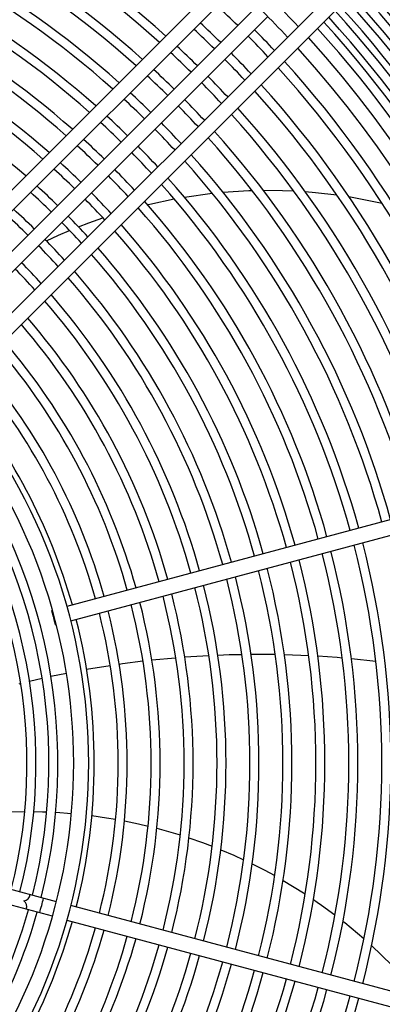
# Model space of a CAD drawing. Header units: centimetres. Extents: x -92429 to 178773, y 2337 to 428125.
# Tile 43 of 138: x 162490 to 162501, y 9039 to 9070. Entities that reach past the tile are written whole.
import ezdxf

# ---------------------------------------------------------------- set-up
doc = ezdxf.new("R2010")
doc.units = ezdxf.units.CM
doc.header["$LTSCALE"] = 50
doc.layers.add('WL_urządzenia', color=1, linetype='Continuous')

msp = doc.modelspace()

# ---------------------------------------------------------------- linework, layer by layer
at = {"layer": 'WL_urządzenia', "color": 1, "linetype": 'Continuous'}
for p, q in [((162477.381, 9052.318, 2170), (162501.409, 9076.346, 2170)), ((162501.737, 9076.019, 2170), (162477.771, 9052.053, 2170)), ((162479.344, 9050.479, 2170), (162503.31, 9074.445, 2170)), ((162503.638, 9074.118, 2170), (162479.609, 9050.089, 2170)), ((162496.951, 9069.987, 2170), (162486.332, 9059.368, 2170)), ((162486.659, 9059.04, 2170), (162497.279, 9069.66, 2170)), ((162495.889, 9064.226, 2170), (162496.69, 9064.277, 2170)), ((162496.69, 9064.277, 2170), (162496.79, 9064.28, 2170)), ((162497.135, 9064.287, 2170), (162497.73, 9064.282, 2170)), ((162497.73, 9064.282, 2170), (162498.073, 9064.268, 2170)), ((162493.628, 9063.859, 2170), (162494.379, 9064.018, 2170)), ((162494.696, 9064.074, 2170), (162495.558, 9064.194, 2170)), ((162498.433, 9064.246, 2170), (162498.756, 9064.219, 2170)), ((162498.756, 9064.219, 2170), (162499.411, 9064.144, 2170)), ((162499.785, 9064.088, 2170), (162500.71, 9063.911, 2170)), ((162493.554, 9063.841, 2170), (162493.628, 9063.859, 2170)), ((162500.71, 9063.911, 2170), (162500.803, 9063.89, 2170)), ((162491.74, 9063.281, 2170), (162492.173, 9063.437, 2170)), ((162490.8, 9062.893, 2170), (162491.145, 9063.044, 2170)), ((162491.42, 9063.157, 2170), (162491.74, 9063.281, 2170)), ((162490.428, 9062.719, 2170), (162490.8, 9062.893, 2170)), ((162505.572, 9055.295, 2170), (162491.066, 9051.408, 2170)), ((162491.186, 9050.961, 2170), (162505.692, 9054.848, 2170)), ((162490.618, 9051.288, 2170), (162490.595, 9051.282, 2170)), ((162490.715, 9050.835, 2170), (162490.738, 9050.841, 2170)), ((162492.781, 9049.625, 2170), (162492.681, 9049.611, 2170)), ((162493.416, 9049.707, 2170), (162492.781, 9049.625, 2170)), ((162494.423, 9049.808, 2170), (162493.693, 9049.738, 2170)), ((162494.432, 9049.809, 2170), (162494.423, 9049.808, 2170)), ((162495.452, 9049.878, 2170), (162494.71, 9049.831, 2170)), ((162496.082, 9049.903, 2170), (162495.732, 9049.891, 2170)), ((162496.478, 9049.912, 2170), (162496.082, 9049.903, 2170)), ((162497.507, 9049.913, 2170), (162496.758, 9049.916, 2170)), ((162498.541, 9049.878, 2170), (162497.789, 9049.907, 2170)), ((162499.417, 9049.821, 2170), (162498.823, 9049.863, 2170)), ((162499.577, 9049.808, 2170), (162499.417, 9049.821, 2170)), ((162500.617, 9049.703, 2170), (162499.861, 9049.783, 2170)), ((162491.05, 9049.334, 2170), (162490.572, 9049.236, 2170)), ((162492.406, 9049.571, 2170), (162491.675, 9049.451, 2170)), ((162489.638, 9049.021, 2170), (162489.576, 9049.005, 2170)), ((162490.3, 9049.176, 2170), (162489.91, 9049.086, 2170)), ((162489.358, 9045.054, 2170), (162489.76, 9045.061, 2170)), ((162490.039, 9045.06, 2170), (162490.306, 9045.054, 2170)), ((162490.306, 9045.054, 2170), (162490.439, 9045.049, 2170)), ((162490.717, 9045.036, 2170), (162491.204, 9045.001, 2170)), ((162491.836, 9044.933, 2170), (162492.289, 9044.868, 2170)), ((162492.289, 9044.868, 2170), (162492.569, 9044.821, 2170)), ((162492.844, 9044.77, 2170), (162493.277, 9044.679, 2170)), ((162493.277, 9044.679, 2170), (162493.573, 9044.61, 2170)), ((162493.845, 9044.541, 2170), (162494.273, 9044.422, 2170)), ((162490.738, 9042.268, 2170), (162483.531, 9044.199, 2170)), ((162494.273, 9044.422, 2170), (162494.569, 9044.332, 2170)), ((162494.839, 9044.244, 2170), (162495.261, 9044.096, 2170)), ((162495.261, 9044.096, 2170), (162495.555, 9043.984, 2170)), ((162495.822, 9043.877, 2170), (162496.227, 9043.704, 2170)), ((162490.618, 9041.82, 2170), (162483.411, 9043.752, 2170)), ((162496.227, 9043.704, 2170), (162496.529, 9043.566, 2170)), ((162496.793, 9043.439, 2170), (162497.159, 9043.253, 2170)), ((162497.159, 9043.253, 2170), (162497.49, 9043.074, 2170)), ((162497.749, 9042.927, 2170), (162498.043, 9042.752, 2170)), ((162498.043, 9042.752, 2170), (162498.432, 9042.506, 2170)), ((162498.686, 9042.337, 2170), (162498.804, 9042.257, 2170)), ((162505.692, 9038.261, 2170), (162491.186, 9042.148, 2170)), ((162498.804, 9042.257, 2170), (162498.935, 9042.165, 2170)), ((162498.935, 9042.165, 2170), (162499.354, 9041.858, 2170)), ((162491.066, 9041.7, 2170), (162505.572, 9037.813, 2170)), ((162499.601, 9041.667, 2170), (162499.661, 9041.619, 2170)), ((162499.661, 9041.619, 2170), (162500.249, 9041.126, 2170)), ((162500.488, 9040.911, 2170), (162501.113, 9040.304, 2170))]:
    msp.add_line(p, q, dxfattribs=at)
for points in [[(162490.715, 9050.835, -0.037253), (162490.663, 9051.061, -0.037253), (162490.595, 9051.282)], [(162490.595, 9051.282, -0.037253), (162490.647, 9051.056)], [(162490.647, 9051.056, -0.037253), (162490.715, 9050.835)], [(162489.805, 9042.038, 0.374287), (162489.734, 9042.297, 0.374287), (162489.925, 9042.486)], [(162490.222, 9041.926, -0.037253), (162490.29, 9042.148, -0.037253), (162490.342, 9042.374)]]:
    msp.add_lwpolyline(points, format="xyb", dxfattribs=at)
msp.add_circle((162473.846, 9046.554, 2170), 47.277, dxfattribs=at)
for radius, start, end in [(47.277, 319.4416, 310.5584), (42.566, 317.9961, 312.0039), (42.222, 318.0205, 311.9795), (42.012, 318.0356, 311.9644), (30.291, 47.9822, 74.5616), (30.013, 48.0099, 74.5576), (29.272, 48.0861, 74.5464), (28.994, 48.1157, 74.542), (28.253, 48.1975, 74.53), (27.975, 48.2293, 74.5253), (27.234, 48.3173, 74.5124), (26.956, 48.3516, 74.5074), (26.215, 48.4464, 74.4935), (25.937, 48.4834, 74.488), (36.223, 15.3666, 42.5065), (36.501, 15.3638, 42.5256), (25.196, 48.586, 74.473), (33.372, 43.0898, 46.9102), (35.732, 15.3716, 42.4723), (36.011, 15.3687, 42.4918), (24.918, 48.626, 74.4671), (32.908, 43.0629, 46.9371), (35.52, 15.3738, 42.4571), (35.029, 15.3791, 42.4215), (35.242, 15.3768, 42.4371), (24.177, 48.7373, 74.4508), (32.051, 45.4143, 46.989), (34.538, 15.3845, 42.3848), (34.751, 15.3821, 42.4008), (31.31, 45.4241, 47.0361), (34.048, 15.39, 42.3471), (34.26, 15.3876, 42.3636), (31.032, 45.4279, 47.0543), (32.329, 43.0281, 44.5893), (33.769, 15.3932, 42.3252), (32.051, 43.011, 44.5857), (33.372, 317.7066, 42.2934), (30.013, 45.4424, 47.1241), (30.291, 45.4384, 47.1046), (31.31, 42.9639, 44.5759), (32.908, 317.7448, 42.2552), (31.032, 42.9457, 44.5721), (32.329, 15.4107, 42.206), (29.272, 45.4536, 47.1779), (32.051, 15.4143, 42.1817), (28.994, 45.458, 47.1988), (30.013, 42.8759, 44.5576), (30.291, 42.8954, 44.5616), (28.253, 45.47, 47.2565), (31.032, 15.4279, 42.0891), (31.31, 15.4241, 42.1149), (27.975, 45.4747, 47.2789), (29.272, 42.8221, 44.5464), (28.994, 42.8012, 44.542), (30.291, 15.4384, 42.0178), (26.956, 45.4926, 47.3651), (27.234, 45.4876, 47.341), (30.013, 15.4424, 41.9901), (27.975, 42.7211, 44.5253), (28.253, 42.7435, 44.53), (29.272, 15.4536, 41.9139), (26.215, 45.5065, 47.432), (28.994, 15.458, 41.8843), (25.937, 45.512, 47.4581), (27.234, 42.659, 44.5124), (26.956, 42.6349, 44.5074), (27.975, 15.4747, 41.7707), (28.253, 15.47, 41.8025), (24.918, 45.5329, 47.5587), (25.196, 45.527, 47.5304), (26.215, 42.568, 44.4935), (25.937, 42.5419, 44.488), (27.234, 15.4876, 41.6827), (24.177, 45.5492, 47.6372), (26.956, 15.4926, 41.6484), (23.899, 45.5556, 47.6679), (24.918, 42.4413, 44.4671), (25.196, 42.4696, 44.473), (23.158, 45.5734, 47.7533), (25.937, 15.512, 41.5166), (26.215, 15.5065, 41.5536), (22.88, 45.5804, 47.7868), (24.177, 42.3628, 44.4508), (23.899, 42.3321, 44.4444), (25.196, 15.527, 41.414), (23.158, 42.2467, 44.4266), (24.918, 15.5329, 41.374), (22.88, 42.2132, 44.4196), (24.177, 15.5492, 41.2627), (23.899, 15.5556, 41.2191), (21.861, 42.0832, 44.3926), (22.139, 42.1199, 44.4002), (22.88, 15.5804, 41.0505), (23.158, 15.5734, 41.098), (22.139, 15.5998, 40.9181), (21.861, 15.6074, 40.8661), (21.12, 15.6287, 40.7208), (20.842, 15.6371, 40.6636), (19.823, 15.6699, 40.4402), (20.101, 15.6606, 40.5034), (19.082, 15.6959, 40.2628), (18.804, 15.7062, 40.1926), (18.063, 15.7351, 39.9949), (17.891, 320.0533, 39.9467), (17.428, 320.1881, 39.8119), (16.94, 345.7839, 39.6621), (16.662, 345.797, 39.5728), (15.984, 345.8307, 39.342), (16.262, 345.8165, 39.439), (26.956, 345.4926, 14.5074), (27.234, 345.4876, 14.5124), (25.937, 345.512, 14.488), (26.215, 345.5065, 14.4935), (24.918, 345.5329, 14.4671), (25.196, 345.527, 14.473), (23.899, 345.5556, 14.4444), (24.177, 345.5492, 14.4508), (22.139, 345.5998, 14.4002), (22.88, 345.5804, 14.4196), (23.158, 345.5734, 14.4266), (21.12, 345.6287, 14.3713), (21.861, 345.6074, 14.3926), (19.823, 345.6699, 14.3301), (20.101, 345.6606, 14.3394), (20.842, 345.6371, 14.3629), (18.804, 345.7062, 14.2938), (19.082, 345.6959, 14.3041), (18.063, 345.7351, 14.2649), (16.662, 320.4272, 344.203), (16.94, 320.3379, 344.2161), (18.063, 320.0051, 344.2649), (18.804, 319.8074, 344.2938), (19.082, 319.7372, 344.3041), (19.823, 319.5598, 344.3301), (20.101, 319.4966, 344.3394), (20.842, 319.3364, 344.3629), (21.12, 319.2792, 344.3713), (21.861, 319.1339, 344.3926), (22.139, 319.0819, 344.4002), (22.88, 318.9495, 344.4196), (23.158, 318.902, 344.4266), (23.899, 318.7809, 344.4444), (24.177, 318.7373, 344.4508), (24.918, 318.626, 344.4671), (25.196, 318.586, 344.473), (25.937, 318.4834, 344.488), (26.215, 318.4464, 344.4935), (26.956, 318.3516, 344.5074), (27.234, 318.3173, 344.5124)]:
    msp.add_arc((162473.846, 9046.554, 2170), radius, start, end, dxfattribs=at)

doc.saveas('drawing.dxf')
